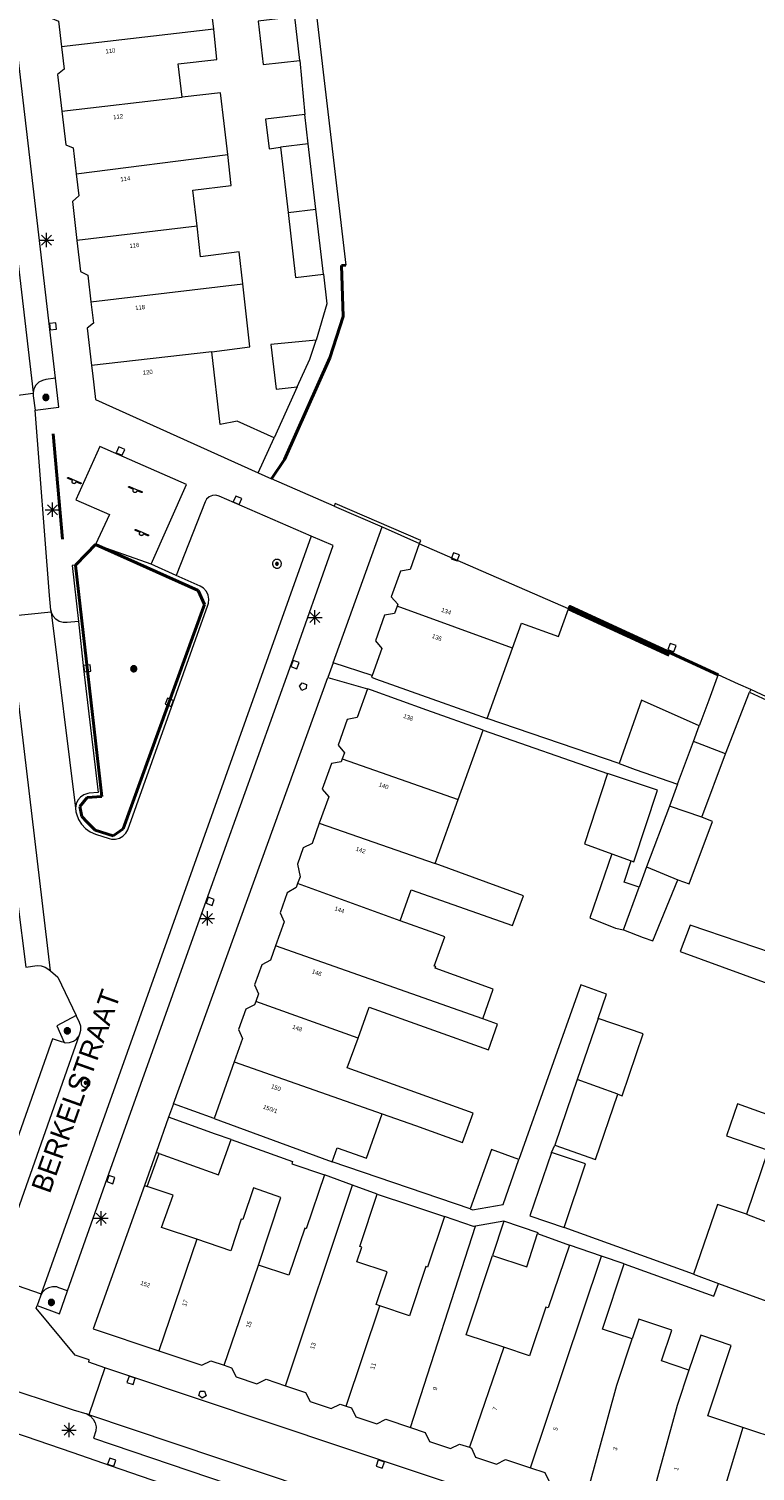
# Model space of a CAD drawing. Header units: metres. Extents: x 135779 to 137489, y 452643 to 455118.
# Tile 98 of 256: x 136299 to 136350, y 453247 to 453347. Entities that reach past the tile are written whole.
import ezdxf
from ezdxf.enums import TextEntityAlignment as Align

# ---------------------------------------------------------------- set-up
doc = ezdxf.new("R2010")
doc.units = ezdxf.units.M
doc.linetypes.add('DGN_Style_4', pattern=[89.853097, 44.898487, -22.449243, 0.056123, -22.449243])
for name, color, linetype, lineweight in [('KTop_NAR_Huisnummer tijdelijk (t)', 7, 'Continuous', 13), ('KTop_ORL_Weg_Straatnaam (t)', 7, 'Continuous', 13), ('KTop_OTD_Open verharding', 15, 'Continuous', 13), ('KTop_PAL_Lichtmast', 40, 'Continuous', 13), ('KTop_PND_Grondvlaksituatie van BAG-pand [tachy]', 1, 'Continuous', 13), ('KTop_PND_Pandscheiding', 40, 'Continuous', 13), ('KTop_PUT_Brandkraan of -put', 1, 'Continuous', 13), ('KTop_PUT_Inspectie- of rioolput', 15, 'Continuous', 13), ('KTop_PUT_Kolk', 15, 'Continuous', 13), ('KTop_SHD_Hek (l)', 15, 'DGN_Style_4', 40), ('KTop_SHD_Muur', 15, 'Continuous', 13), ('KTop_SHD_Muur (l)', 15, 'Continuous', 40), ('KTop_STM_Speelvoorziening', 40, 'Continuous', 13), ('KTop_VGO_Boom', 92, 'Continuous', 13), ('KTop_WGD_Parkeervlak', 251, 'Continuous', 13), ('KTop_WGD_Rijbaan_Lokale weg', 251, 'Continuous', 13), ('KTop_WGD_Rijbaan_Lokale weg_verkeersdrempel', 40, 'Continuous', 13), ('KTop_WGD_Voetpad', 251, 'Continuous', 13), ('KTop_WGD_Voetpad_achterpad', 251, 'Continuous', 13), ('KTop_WGD_Voetpad_bushalte', 251, 'Continuous', 13)]:
    doc.layers.add(name, color=color, linetype=linetype, lineweight=lineweight)
doc.styles.add('Style-ROVU', font='ROVU.shx')
doc.styles.add('Style-ROVUCURSIEF', font='ROVUCURSIEF.shx')

# ---------------------------------------------------------------- blocks, each defined once
blk = doc.blocks.new('PAL_Lichtmast')
at = {"layer": 'KTop_PAL_Lichtmast'}
for p, q in [((-0.35, -0.35), (0.35, 0.35)), ((0.35, -0.35), (-0.35, 0.35)), ((0, -0.5), (0, 0.5)), ((-0.5, 0), (0.5, 0))]:
    blk.add_line(p, q, dxfattribs=at)
blk = doc.blocks.new('PUT_Brandkraan_of_-put')
at = {"layer": 'KTop_PUT_Brandkraan of -put'}
for p, q in [((-0.25, 0.03), (0, 0.25)), ((-0.16, -0.25), (-0.25, 0.03)), ((0, 0.25), (0.25, 0.03)), ((0.25, 0.03), (0.16, -0.25)), ((0.16, -0.25), (-0.16, -0.25))]:
    blk.add_line(p, q, dxfattribs=at)
blk = doc.blocks.new('PUT_Inspectie-_of_rioolput')
at = {"layer": 'KTop_PUT_Inspectie- of rioolput', "flags": 128}
for points in [[(0.31, 0), (0.31, 0.03), (0.3, 0.06), (0.29, 0.1), (0.28, 0.13), (0.27, 0.15), (0.25, 0.18), (0.23, 0.21), (0.21, 0.23), (0.18, 0.25), (0.15, 0.27), (0.13, 0.28), (0.1, 0.29), (0.06, 0.3), (0.03, 0.31), (0, 0.31), (-0.03, 0.31), (-0.06, 0.3), (-0.1, 0.29), (-0.13, 0.28), (-0.16, 0.27), (-0.18, 0.25), (-0.21, 0.23), (-0.23, 0.21), (-0.25, 0.18), (-0.27, 0.15), (-0.28, 0.13), (-0.29, 0.1), (-0.3, 0.06), (-0.31, 0.03), (-0.31, 0), (-0.31, -0.03), (-0.3, -0.06), (-0.29, -0.1), (-0.28, -0.13), (-0.27, -0.16), (-0.25, -0.18), (-0.23, -0.21), (-0.21, -0.23), (-0.18, -0.25), (-0.15, -0.27), (-0.13, -0.28), (-0.1, -0.29), (-0.06, -0.3), (-0.03, -0.31), (0, -0.31), (0.03, -0.31), (0.06, -0.3), (0.1, -0.29), (0.13, -0.28), (0.15, -0.27), (0.18, -0.25), (0.21, -0.23), (0.23, -0.21), (0.25, -0.18), (0.27, -0.15), (0.28, -0.13), (0.29, -0.1), (0.3, -0.06), (0.31, -0.03), (0.31, 0)], [(0.1, 0), (0.09, 0.01), (0.09, 0.02), (0.09, 0.03), (0.09, 0.04), (0.08, 0.05), (0.08, 0.06), (0.07, 0.06), (0.06, 0.07), (0.06, 0.08), (0.05, 0.08), (0.04, 0.09), (0.03, 0.09), (0.02, 0.09), (0.01, 0.09), (0, 0.09), (-0.01, 0.09), (-0.02, 0.09), (-0.03, 0.09), (-0.04, 0.09), (-0.05, 0.08), (-0.06, 0.08), (-0.06, 0.07), (-0.07, 0.06), (-0.08, 0.06), (-0.08, 0.05), (-0.09, 0.04), (-0.09, 0.03), (-0.09, 0.02), (-0.09, 0.01), (-0.09, 0), (-0.09, -0.01), (-0.09, -0.02), (-0.09, -0.03), (-0.09, -0.04), (-0.08, -0.05), (-0.08, -0.06), (-0.07, -0.06), (-0.06, -0.07), (-0.06, -0.08), (-0.05, -0.08), (-0.04, -0.09), (-0.03, -0.09), (-0.02, -0.09), (-0.01, -0.09), (0, -0.09), (0.01, -0.09), (0.02, -0.09), (0.03, -0.09), (0.04, -0.09), (0.05, -0.08), (0.06, -0.08), (0.06, -0.07), (0.07, -0.06), (0.08, -0.06), (0.08, -0.05), (0.09, -0.04), (0.09, -0.03), (0.09, -0.02), (0.09, -0.01), (0.1, 0)], [(0.04, 0), (0.03, 0), (0.03, 0.01), (0.03, 0.01), (0.03, 0.01), (0.03, 0.02), (0.03, 0.02), (0.03, 0.02), (0.02, 0.03), (0.02, 0.03), (0.02, 0.03), (0.01, 0.03), (0.01, 0.03), (0.01, 0.03), (0, 0.03), (0, 0.03), (0, 0.03), (-0.01, 0.03), (-0.01, 0.03), (-0.01, 0.03), (-0.02, 0.03), (-0.02, 0.03), (-0.02, 0.03), (-0.03, 0.02), (-0.03, 0.02), (-0.03, 0.02), (-0.03, 0.01), (-0.03, 0.01), (-0.03, 0.01), (-0.03, 0), (-0.03, 0), (-0.03, 0), (-0.03, -0.01), (-0.03, -0.01), (-0.03, -0.01), (-0.03, -0.02), (-0.03, -0.02), (-0.03, -0.02), (-0.02, -0.03), (-0.02, -0.03), (-0.02, -0.03), (-0.01, -0.03), (-0.01, -0.03), (-0.01, -0.03), (0, -0.03), (0, -0.03), (0, -0.03), (0.01, -0.03), (0.01, -0.03), (0.01, -0.03), (0.02, -0.03), (0.02, -0.03), (0.02, -0.03), (0.03, -0.02), (0.03, -0.02), (0.03, -0.02), (0.03, -0.01), (0.03, -0.01), (0.03, -0.01), (0.03, 0), (0.04, 0)], [(0.01, 0.02), (0.01, 0.02), (0.01, 0.02), (0, 0.02), (0, 0.02), (0, 0.02), (0, 0.02), (-0.01, 0.02), (-0.01, 0.02), (-0.01, 0.02), (-0.01, 0.02), (-0.01, 0.02), (-0.02, 0.02), (-0.02, 0.01), (-0.02, 0.01), (-0.02, 0.01), (-0.02, 0.01), (-0.02, 0.01), (-0.02, 0), (-0.02, 0), (-0.02, 0), (-0.02, 0), (-0.02, -0.01), (-0.02, -0.01), (-0.02, -0.01), (-0.02, -0.01), (-0.02, -0.01), (-0.02, -0.02), (-0.01, -0.02), (-0.01, -0.02), (-0.01, -0.02), (-0.01, -0.02), (-0.01, -0.02), (0, -0.02), (0, -0.02), (0, -0.02), (0, -0.02), (0.01, -0.02), (0.01, -0.02), (0.01, -0.02), (0.01, -0.02), (0.01, -0.02), (0.02, -0.02), (0.02, -0.01), (0.02, -0.01), (0.02, -0.01), (0.02, -0.01), (0.02, -0.01), (0.02, 0), (0.02, 0), (0.02, 0), (0.02, 0), (0.02, 0.01), (0.02, 0.01), (0.02, 0.01), (0.02, 0.01), (0.02, 0.01), (0.02, 0.02), (0.01, 0.02), (0.01, 0.02), (0.01, 0.02)]]:
    blk.add_lwpolyline(points, dxfattribs=at)
blk = doc.blocks.new('PUT_Kolk')
at = {"layer": 'KTop_PUT_Kolk', "flags": 128}
blk.add_lwpolyline([(0.22, -0.23), (0.22, 0.22), (-0.23, 0.22), (-0.23, -0.23), (0.22, -0.23)], dxfattribs=at)
blk = doc.blocks.new('STM_Speelvoorziening')
at = {"layer": 'KTop_STM_Speelvoorziening'}
for p, q in [((-0.46, 0.22), (-0.45, 0.23)), ((-0.46, 0.21), (-0.46, 0.22)), ((-0.46, 0.22), (-0.46, 0.22)), ((-0.45, 0.2), (-0.46, 0.21)), ((-0.46, 0.21), (-0.46, 0.21)), ((-0.46, 0.21), (-0.46, 0.21)), ((-0.45, 0.23), (-0.45, 0.24)), ((-0.45, 0.24), (-0.45, 0.24)), ((-0.45, 0.24), (-0.44, 0.24)), ((-0.45, 0.23), (-0.45, 0.23)), ((-0.45, 0.23), (-0.45, 0.23)), ((-0.45, 0.19), (-0.45, 0.2)), ((-0.45, 0.2), (-0.45, 0.2)), ((-0.44, 0.18), (-0.45, 0.19)), ((-0.45, 0.19), (-0.45, 0.19)), ((-0.45, 0.19), (-0.45, 0.19)), ((-0.44, 0.24), (-0.44, 0.25)), ((-0.44, 0.25), (-0.44, 0.25)), ((-0.44, 0.25), (-0.43, 0.25)), ((-0.43, 0.18), (-0.44, 0.18)), ((-0.44, 0.18), (-0.44, 0.18)), ((-0.44, 0.18), (-0.44, 0.18)), ((-0.43, 0.25), (-0.43, 0.25)), ((-0.43, 0.25), (-0.42, 0.25)), ((-0.11, 0.04), (-0.43, 0.18)), ((-0.42, 0.25), (-0.42, 0.25)), ((-0.42, 0.25), (-0.42, 0.25)), ((-0.42, 0.25), (-0.41, 0.25)), ((-0.41, 0.25), (-0.41, 0.25)), ((-0.41, 0.25), (-0.4, 0.25)), ((-0.4, 0.25), (-0.4, 0.25)), ((-0.4, 0.25), (0.03, 0.07)), ((-0.14, 0.01), (-0.13, 0.02)), ((-0.14, -0.01), (-0.14, 0.01)), ((-0.13, 0.02), (-0.12, 0.03)), ((-0.12, 0.03), (-0.11, 0.04)), ((-0.11, 0.04), (-0.11, 0.04)), ((0.03, 0.07), (0.46, -0.11)), ((-0.15, -0.03), (-0.14, -0.02)), ((-0.15, -0.05), (-0.15, -0.03)), ((-0.15, -0.06), (-0.15, -0.05)), ((-0.14, -0.07), (-0.15, -0.06)), ((-0.14, -0.02), (-0.14, -0.01)), ((-0.14, -0.09), (-0.14, -0.07)), ((-0.14, -0.1), (-0.14, -0.09)), ((-0.13, -0.11), (-0.14, -0.1)), ((-0.12, -0.12), (-0.13, -0.11)), ((-0.11, -0.13), (-0.12, -0.12)), ((-0.1, -0.14), (-0.11, -0.13)), ((-0.09, -0.15), (-0.1, -0.14)), ((-0.08, -0.16), (-0.09, -0.15)), ((-0.07, -0.16), (-0.08, -0.16)), ((-0.06, -0.17), (-0.07, -0.16)), ((-0.04, -0.17), (-0.06, -0.17)), ((-0.03, -0.17), (-0.04, -0.17)), ((-0.02, -0.18), (-0.03, -0.17)), ((0, -0.17), (-0.02, -0.18)), ((0.01, -0.17), (0, -0.17)), ((0.02, -0.17), (0.01, -0.17)), ((0.03, -0.16), (0.02, -0.17)), ((0.05, -0.16), (0.03, -0.16)), ((0.06, -0.15), (0.05, -0.16)), ((0.07, -0.14), (0.06, -0.15)), ((0.08, -0.13), (0.07, -0.14)), ((0.09, -0.12), (0.08, -0.13)), ((0.1, -0.1), (0.09, -0.11)), ((0.09, -0.11), (0.09, -0.12)), ((0.11, -0.07), (0.1, -0.09)), ((0.1, -0.09), (0.1, -0.1)), ((0.43, -0.18), (0.11, -0.05)), ((0.11, -0.05), (0.11, -0.06)), ((0.11, -0.06), (0.11, -0.07)), ((0.44, -0.18), (0.43, -0.18)), ((0.45, -0.18), (0.44, -0.18)), ((0.44, -0.18), (0.44, -0.18)), ((0.46, -0.18), (0.45, -0.18)), ((0.45, -0.18), (0.45, -0.18)), ((0.46, -0.11), (0.47, -0.11)), ((0.47, -0.18), (0.46, -0.18)), ((0.46, -0.18), (0.46, -0.18)), ((0.46, -0.18), (0.46, -0.18)), ((0.47, -0.11), (0.47, -0.11)), ((0.47, -0.11), (0.47, -0.11)), ((0.47, -0.11), (0.48, -0.12)), ((0.48, -0.17), (0.47, -0.17)), ((0.47, -0.17), (0.47, -0.17)), ((0.47, -0.17), (0.47, -0.18)), ((0.48, -0.12), (0.48, -0.12)), ((0.48, -0.12), (0.48, -0.12)), ((0.48, -0.12), (0.48, -0.13)), ((0.48, -0.13), (0.48, -0.13)), ((0.48, -0.13), (0.49, -0.13)), ((0.49, -0.15), (0.48, -0.15)), ((0.48, -0.15), (0.48, -0.16)), ((0.48, -0.16), (0.48, -0.16)), ((0.48, -0.16), (0.48, -0.16)), ((0.48, -0.16), (0.48, -0.17)), ((0.49, -0.13), (0.49, -0.14)), ((0.49, -0.14), (0.49, -0.14)), ((0.49, -0.14), (0.49, -0.15)), ((0.49, -0.15), (0.49, -0.15))]:
    blk.add_line(p, q, dxfattribs=at)
blk = doc.blocks.new('VGO_Boom')
at = {"layer": 'KTop_VGO_Boom', "flags": 128}
for points in [[(0.21, 0), (0.21, 0.02), (0.21, 0.04), (0.2, 0.07), (0.2, 0.09), (0.19, 0.11), (0.17, 0.13), (0.16, 0.14), (0.14, 0.16), (0.13, 0.17), (0.11, 0.19), (0.09, 0.2), (0.07, 0.2), (0.04, 0.21), (0.02, 0.21), (0, 0.21), (-0.02, 0.21), (-0.05, 0.21), (-0.07, 0.2), (-0.09, 0.2), (-0.11, 0.19), (-0.13, 0.17), (-0.14, 0.16), (-0.16, 0.14), (-0.17, 0.13), (-0.19, 0.11), (-0.2, 0.09), (-0.2, 0.07), (-0.21, 0.04), (-0.21, 0.02), (-0.22, 0), (-0.21, -0.02), (-0.21, -0.05), (-0.2, -0.07), (-0.2, -0.09), (-0.19, -0.11), (-0.17, -0.13), (-0.16, -0.14), (-0.14, -0.16), (-0.13, -0.17), (-0.11, -0.19), (-0.09, -0.2), (-0.07, -0.2), (-0.05, -0.21), (-0.02, -0.21), (0, -0.22), (0.02, -0.21), (0.04, -0.21), (0.07, -0.2), (0.09, -0.2), (0.11, -0.19), (0.13, -0.17), (0.14, -0.16), (0.16, -0.14), (0.17, -0.13), (0.19, -0.11), (0.2, -0.09), (0.2, -0.07), (0.21, -0.05), (0.21, -0.02), (0.21, 0)], [(0.15, 0), (0.15, 0.02), (0.15, 0.03), (0.15, 0.05), (0.14, 0.06), (0.13, 0.08), (0.13, 0.09), (0.12, 0.1), (0.1, 0.12), (0.09, 0.13), (0.08, 0.13), (0.06, 0.14), (0.05, 0.15), (0.03, 0.15), (0.02, 0.15), (0, 0.15), (-0.02, 0.15), (-0.03, 0.15), (-0.05, 0.15), (-0.06, 0.14), (-0.08, 0.13), (-0.09, 0.13), (-0.1, 0.12), (-0.12, 0.1), (-0.13, 0.09), (-0.13, 0.08), (-0.14, 0.06), (-0.15, 0.05), (-0.15, 0.03), (-0.15, 0.02), (-0.16, 0), (-0.15, -0.02), (-0.15, -0.03), (-0.15, -0.05), (-0.14, -0.06), (-0.13, -0.08), (-0.13, -0.09), (-0.12, -0.1), (-0.1, -0.12), (-0.09, -0.13), (-0.08, -0.13), (-0.06, -0.14), (-0.05, -0.15), (-0.03, -0.15), (-0.02, -0.15), (0, -0.16), (0.02, -0.15), (0.03, -0.15), (0.05, -0.15), (0.06, -0.14), (0.08, -0.13), (0.09, -0.13), (0.1, -0.12), (0.12, -0.1), (0.13, -0.09), (0.13, -0.08), (0.14, -0.06), (0.15, -0.05), (0.15, -0.03), (0.15, -0.02), (0.15, 0)], [(0.1, 0), (0.09, 0.01), (0.09, 0.02), (0.09, 0.03), (0.09, 0.04), (0.08, 0.05), (0.08, 0.06), (0.07, 0.06), (0.06, 0.07), (0.06, 0.08), (0.05, 0.08), (0.04, 0.09), (0.03, 0.09), (0.02, 0.09), (0.01, 0.09), (0, 0.09), (-0.01, 0.09), (-0.02, 0.09), (-0.03, 0.09), (-0.04, 0.09), (-0.05, 0.08), (-0.06, 0.08), (-0.06, 0.07), (-0.07, 0.06), (-0.08, 0.06), (-0.08, 0.05), (-0.09, 0.04), (-0.09, 0.03), (-0.09, 0.02), (-0.09, 0.01), (-0.1, 0), (-0.09, -0.01), (-0.09, -0.02), (-0.09, -0.03), (-0.09, -0.04), (-0.08, -0.05), (-0.08, -0.06), (-0.07, -0.06), (-0.06, -0.07), (-0.06, -0.08), (-0.05, -0.08), (-0.04, -0.09), (-0.03, -0.09), (-0.02, -0.09), (-0.01, -0.09), (0, -0.1), (0.01, -0.09), (0.02, -0.09), (0.03, -0.09), (0.04, -0.09), (0.05, -0.08), (0.06, -0.08), (0.06, -0.07), (0.07, -0.06), (0.08, -0.06), (0.08, -0.05), (0.09, -0.04), (0.09, -0.03), (0.09, -0.02), (0.09, -0.01), (0.1, 0)], [(0.04, 0), (0.03, 0), (0.03, 0.01), (0.03, 0.01), (0.03, 0.01), (0.03, 0.02), (0.03, 0.02), (0.03, 0.02), (0.02, 0.03), (0.02, 0.03), (0.02, 0.03), (0.01, 0.03), (0.01, 0.03), (0.01, 0.03), (0, 0.03), (0, 0.03), (0, 0.03), (-0.01, 0.03), (-0.01, 0.03), (-0.01, 0.03), (-0.02, 0.03), (-0.02, 0.03), (-0.02, 0.03), (-0.03, 0.02), (-0.03, 0.02), (-0.03, 0.02), (-0.03, 0.01), (-0.03, 0.01), (-0.03, 0.01), (-0.04, 0), (-0.04, 0), (-0.04, 0), (-0.03, -0.01), (-0.03, -0.01), (-0.03, -0.01), (-0.03, -0.02), (-0.03, -0.02), (-0.03, -0.02), (-0.02, -0.03), (-0.02, -0.03), (-0.02, -0.03), (-0.01, -0.03), (-0.01, -0.03), (-0.01, -0.03), (0, -0.04), (0, -0.04), (0, -0.04), (0.01, -0.03), (0.01, -0.03), (0.01, -0.03), (0.02, -0.03), (0.02, -0.03), (0.02, -0.03), (0.03, -0.02), (0.03, -0.02), (0.03, -0.02), (0.03, -0.01), (0.03, -0.01), (0.03, -0.01), (0.03, 0), (0.04, 0)]]:
    blk.add_lwpolyline(points, dxfattribs=at)

msp = doc.modelspace()

# ---------------------------------------------------------------- linework, layer by layer
at = {"layer": 'KTop_OTD_Open verharding', "flags": 128}
msp.add_lwpolyline([(136307.64, 453310.05), (136303.76, 453311.42)], dxfattribs=at)
at = {"layer": 'KTop_PND_Grondvlaksituatie van BAG-pand [tachy]', "flags": 128}
for points in [[(136316.6, 453369.84), (136321.16, 453330.87)], [(136311.98, 453347.31), (136311.72, 453349.61), (136309, 453349.28), (136308.76, 453351.34)], [(136300.38, 453350.4), (136300.64, 453348.08), (136301.18, 453347.86), (136301.39, 453346.07)], [(136317.62, 453348.16), (136315.07, 453347.86), (136315.43, 453344.83), (136317.98, 453345.13)], [(136317.98, 453345.13), (136317.62, 453348.16)], [(136309.78, 453342.57), (136309.51, 453344.88), (136312.21, 453345.2), (136311.98, 453347.31)], [(136301.39, 453346.07), (136301.57, 453344.52), (136301.12, 453344.14), (136301.42, 453341.59)], [(136312.96, 453338.58), (136312.71, 453340.74), (136312.46, 453342.88), (136309.78, 453342.57)], [(136301.42, 453341.59), (136301.69, 453339.25), (136302.21, 453339.03), (136302.42, 453337.24)], [(136318.32, 453341.35), (136315.59, 453341.03), (136315.83, 453338.98), (136316.62, 453339.08)], [(136318.56, 453339.32), (136318.32, 453341.35)], [(136316.62, 453339.08), (136317.15, 453334.55)], [(136319.09, 453334.77), (136318.56, 453339.32)], [(136310.83, 453333.59), (136310.53, 453336.09), (136313.2, 453336.42), (136312.96, 453338.58)], [(136302.42, 453337.24), (136302.6, 453335.69), (136302.15, 453335.3), (136302.46, 453332.6)], [(136317.15, 453334.55), (136317.68, 453330.01), (136319.62, 453330.24)], [(136319.62, 453330.24), (136319.09, 453334.77)], [(136314, 453329.57), (136313.75, 453331.8), (136311.07, 453331.46), (136310.83, 453333.59)], [(136302.46, 453332.6), (136302.71, 453330.44), (136303.22, 453330.17), (136303.44, 453328.31)], [(136311.85, 453324.83), (136314.49, 453325.2), (136314, 453329.57)], [(136303.44, 453328.31), (136303.62, 453326.83), (136303.18, 453326.49), (136303.48, 453323.9)], [(136319.1, 453325.66), (136315.96, 453325.34), (136316.32, 453322.24), (136317.79, 453322.41)], [(136317.79, 453322.41), (136318.67, 453324.34), (136319.1, 453325.66)], [(136316.18, 453318.85), (136313.61, 453320.01), (136312.43, 453319.78), (136311.85, 453324.83)], [(136303.48, 453323.9), (136303.55, 453323.35), (136303.76, 453321.53), (136315.08, 453316.41)], [(136315.08, 453316.41), (136316.18, 453318.85)], [(136332.76, 453304.21), (136333.39, 453305.96), (136335.97, 453305.03), (136336.66, 453306.95), (136326.28, 453311.48), (136325.65, 453309.7), (136324.97, 453309.58), (136324.33, 453307.79), (136324.78, 453307.27), (136324.73, 453307.14)], [(136324.73, 453307.14), (136324.55, 453306.63), (136323.87, 453306.52), (136323.23, 453304.72), (136323.68, 453304.19), (136323, 453302.31)], [(136331.01, 453299.31), (136332.76, 453304.21)], [(136323, 453302.31), (136322.96, 453302.19), (136323.24, 453302.09), (136327.86, 453300.43), (136331.01, 453299.31)], [(136349.33, 453301.34), (136348.48, 453301.72), (136347.07, 453302.37), (136346.99, 453302.19), (136346.41, 453300.6), (136345.86, 453299.1), (136345.75, 453298.81)], [(136322.67, 453301.38), (136321.95, 453299.38), (136321.27, 453299.26), (136320.63, 453297.46), (136321.08, 453296.94), (136320.92, 453296.51)], [(136330.72, 453298.5), (136326.8, 453299.9), (136322.95, 453301.28), (136322.67, 453301.38)], [(136347.58, 453296.86), (136349.25, 453301.15)], [(136349.33, 453301.34), (136349.25, 453301.15)], [(136345.75, 453298.81), (136341.73, 453300.6), (136340.17, 453296.19)], [(136328.99, 453293.69), (136330.72, 453298.5)], [(136345.93, 453292.44), (136347.58, 453296.86)], [(136320.92, 453296.51), (136320.85, 453296.3), (136320.17, 453296.18), (136319.53, 453294.39), (136319.98, 453293.87), (136319.32, 453292.03)], [(136340.17, 453296.19), (136341.3, 453295.78), (136344.23, 453294.74)], [(136339.38, 453295.5), (136337.77, 453290.59), (136339.67, 453289.91)], [(136341.01, 453289.41), (136341.19, 453289.35), (136342.85, 453294.32), (136339.38, 453295.5)], [(136344.23, 453294.74), (136343.67, 453293.22)], [(136327.39, 453289.22), (136328.99, 453293.69)], [(136343.67, 453293.22), (136342.09, 453289)], [(136319.32, 453292.03), (136318.82, 453290.63), (136318.21, 453290.32), (136317.81, 453289.19), (136317.99, 453288.31), (136317.82, 453287.83)], [(136344.27, 453288.1), (136345.06, 453287.8), (136346.68, 453292.16), (136345.93, 453292.44)], [(136339.67, 453289.91), (136338.14, 453285.45), (136339.92, 453284.73), (136340.48, 453284.6)], [(136324.94, 453285.24), (136325.72, 453287.39), (136332.76, 453284.91), (136333.52, 453286.98), (136327.39, 453289.22)], [(136341.56, 453287.58), (136340.52, 453287.93), (136341.01, 453289.41)], [(136342.09, 453289), (136341.56, 453287.58)], [(136317.82, 453287.83), (136317.72, 453287.55), (136317.1, 453287.19), (136316.6, 453285.8), (136316.88, 453285.17), (136316.28, 453283.49)], [(136340.48, 453284.6), (136341.85, 453284.07), (136342.52, 453283.85), (136344.27, 453288.1)], [(136330.69, 453278.42), (136331.41, 453280.49), (136327.38, 453281.94), (136327.42, 453282.05), (136327.32, 453282.08), (136328.06, 453284.13), (136327.42, 453284.36), (136324.94, 453285.24)], [(136356.22, 453283.87), (136355.34, 453281.45), (136345.11, 453284.93), (136344.43, 453283.09), (136351.73, 453280.44)], [(136316.28, 453283.49), (136315.92, 453282.49), (136315.32, 453282.18), (136314.82, 453280.78), (136315.09, 453280.15), (136314.9, 453279.61)], [(136314.9, 453279.61), (136314.82, 453279.39), (136314.21, 453279.08), (136313.71, 453277.67), (136313.99, 453277.05), (136313.41, 453275.43)], [(136322.02, 453277.08), (136322.79, 453279.22), (136331.09, 453276.25), (136331.73, 453278.04), (136330.69, 453278.42)], [(136338.73, 453278.44), (136337.27, 453274.2)], [(136340.08, 453273.17), (136340.39, 453273.06), (136341.85, 453277.37), (136338.73, 453278.44)], [(136323.7, 453271.8), (136326.02, 453270.98), (136329.29, 453269.81), (136330.03, 453271.86), (136321.27, 453275), (136322.02, 453277.08)], [(136313.41, 453275.43), (136312.01, 453271.48)], [(136337.27, 453274.2), (136336.52, 453272.01), (136335.71, 453269.61)], [(136352.18, 453274.02), (136351.31, 453271.45), (136348.4, 453272.49), (136347.64, 453270.27), (136350.55, 453269.28)], [(136335.71, 453269.61), (136338.53, 453268.63), (136340.08, 453273.17)], [(136320.21, 453268.46), (136320.57, 453269.44), (136322.61, 453268.71), (136323.7, 453271.8)], [(136308.84, 453271.56), (136307.97, 453269.11)], [(136313.19, 453270.01), (136312.11, 453270.39), (136308.84, 453271.56)], [(136312.01, 453271.48), (136312.45, 453271.32), (136320.21, 453268.46)], [(136308.18, 453269.03), (136312.31, 453267.56), (136313.19, 453270.01)], [(136308.18, 453269.03), (136307.97, 453269.11)], [(136333.2, 453268.62), (136331.29, 453269.31), (136329.82, 453265.19)], [(136335.48, 453269.12), (136333.97, 453264.71), (136336.35, 453263.9)], [(136336.35, 453263.9), (136337.83, 453268.32), (136335.48, 453269.12)], [(136350.55, 453269.28), (136349.04, 453264.82)], [(136329.82, 453265.19), (136329.99, 453265.13), (136332.11, 453265.48), (136333.2, 453268.62)], [(136307.16, 453266.82), (136303.59, 453256.84), (136308.17, 453255.3)], [(136307.16, 453266.82), (136307.36, 453266.75)], [(136310.8, 453263.07), (136308.36, 453263.89), (136309.17, 453266.15), (136307.36, 453266.75)], [(136319.68, 453267.55), (136318.42, 453263.8), (136318.32, 453263.84), (136317.21, 453260.57), (136315.09, 453261.28)], [(136321.63, 453266.83), (136319.68, 453267.55)], [(136323.35, 453266.21), (136321.63, 453266.83)], [(136315.09, 453261.28), (136316.64, 453265.99), (136314.74, 453266.64), (136314.01, 453264.44), (136313.9, 453264.48), (136313.18, 453262.27), (136310.8, 453263.07)], [(136323.54, 453258.44), (136323.28, 453258.53), (136324.05, 453260.8), (136321.94, 453261.51), (136322.28, 453262.51), (136322.15, 453262.56), (136323.35, 453266.21)], [(136349.04, 453264.82), (136347.01, 453265.5), (136345.36, 453260.65)], [(136328.03, 453264.65), (136326.85, 453261.13), (136326.74, 453261.17), (136325.59, 453257.75), (136323.54, 453258.44)], [(136330.19, 453263.99), (136330.04, 453263.97), (136328.03, 453264.65)], [(136332.15, 453264.33), (136330.19, 453263.99)], [(136334.51, 453263.47), (136334.54, 453263.53), (136332.15, 453264.33)], [(136331.36, 453261.95), (136333.75, 453261.16), (136334.51, 453263.47)], [(136332.16, 453255.55), (136329.53, 453256.43), (136331.36, 453261.95)], [(136336.73, 453262.67), (136335.24, 453258.3), (136335.09, 453258.35), (136333.94, 453254.95), (136332.16, 453255.55)], [(136338.96, 453261.9), (136336.73, 453262.67)], [(136340.53, 453261.37), (136338.96, 453261.9)], [(136341.09, 453256.13), (136339.01, 453256.82), (136340.53, 453261.37)], [(136345.36, 453260.65), (136347.1, 453260)], [(136347.1, 453260), (136348.48, 453259.48), (136351.46, 453258.4)], [(136351.46, 453258.4), (136350.61, 453256.05), (136353.58, 453254.97), (136351.45, 453249.08), (136348.78, 453249.97)], [(136345.03, 453253.96), (136343.12, 453254.6), (136343.84, 453256.74), (136341.55, 453257.51), (136341.09, 453256.13)], [(136348.78, 453249.97), (136346.34, 453250.79), (136347.98, 453255.68), (136345.85, 453256.39), (136345.03, 453253.96)], [(136308.17, 453255.3), (136311.16, 453254.3), (136311.78, 453254.62), (136312.71, 453254.31)], [(136312.71, 453254.31), (136313.23, 453254.13), (136313.54, 453253.5), (136314.99, 453253.02), (136315.62, 453253.33), (136316.97, 453252.88)], [(136316.97, 453252.88), (136318.37, 453252.41), (136318.69, 453251.77), (136320.14, 453251.29), (136320.77, 453251.6), (136321.2, 453251.46)], [(136321.2, 453251.46), (136321.57, 453251.34), (136321.87, 453250.71), (136323.32, 453250.22), (136323.95, 453250.54), (136325.67, 453249.96)], [(136325.67, 453249.96), (136326.69, 453249.62), (136326.99, 453248.99), (136328.45, 453248.5), (136329.07, 453248.82), (136329.76, 453248.59)], [(136329.76, 453248.59), (136329.92, 453248.53), (136330.19, 453247.91), (136331.65, 453247.42), (136332.28, 453247.74), (136334.01, 453247.16)], [(136334.01, 453247.16), (136335.01, 453246.83), (136335.31, 453246.2), (136336.76, 453245.71), (136337.41, 453246.02), (136338.06, 453245.8)]]:
    msp.add_lwpolyline(points, dxfattribs=at)
at = {"layer": 'KTop_PND_Pandscheiding', "flags": 128}
for points in [[(136311.98, 453347.31), (136301.39, 453346.07)], [(136301.42, 453341.59), (136309.78, 453342.57)], [(136318.56, 453339.32), (136316.62, 453339.08)], [(136302.42, 453337.24), (136312.96, 453338.58)], [(136317.15, 453334.55), (136319.09, 453334.77)], [(136310.83, 453333.59), (136302.46, 453332.6)], [(136303.44, 453328.31), (136314, 453329.57)], [(136311.85, 453324.83), (136303.48, 453323.9)], [(136332.76, 453304.21), (136324.73, 453307.14)], [(136345.34, 453297.71), (136345.75, 453298.81)], [(136344.23, 453294.74), (136345.34, 453297.71)], [(136347.58, 453296.86), (136345.34, 453297.71)], [(136320.92, 453296.51), (136328.99, 453293.69)], [(136345.93, 453292.44), (136343.67, 453293.22)], [(136319.32, 453292.03), (136327.39, 453289.22)], [(136339.67, 453289.91), (136341.01, 453289.41)], [(136342.09, 453289), (136344.27, 453288.1)], [(136324.94, 453285.24), (136317.82, 453287.83)], [(136340.48, 453284.6), (136341.56, 453287.58)], [(136330.69, 453278.42), (136316.28, 453283.49)], [(136322.02, 453277.08), (136314.9, 453279.61)], [(136313.41, 453275.43), (136323.7, 453271.8)], [(136340.08, 453273.17), (136337.27, 453274.2)], [(136316.97, 453252.88), (136321.63, 453266.83)], [(136349.04, 453264.82), (136358.12, 453261.34)], [(136325.67, 453249.96), (136330.19, 453263.99)], [(136332.15, 453264.33), (136331.36, 453261.95)], [(136310.8, 453263.07), (136308.17, 453255.3)], [(136334.01, 453247.16), (136336.35, 453254.14), (136338.96, 453261.9)], [(136312.71, 453254.31), (136315.09, 453261.28)], [(136321.2, 453251.46), (136323.54, 453258.44)], [(136338.06, 453245.8), (136340.01, 453252.92), (136341.09, 453256.13)], [(136332.16, 453255.55), (136329.76, 453248.59)], [(136345.03, 453253.96), (136344.21, 453251.51), (136342.26, 453244.39)], [(136348.78, 453249.97), (136346.51, 453242.44)]]:
    msp.add_lwpolyline(points, dxfattribs=at)
at = {"layer": 'KTop_SHD_Hek (l)', "flags": 128}
for points in [[(136321.16, 453330.87), (136320.88, 453330.84), (136320.98, 453327.29), (136320.05, 453324.42), (136316.91, 453317.34), (136315.99, 453316)], [(136301.47, 453311.81), (136300.82, 453319.13)], [(136303.13, 453310.77), (136303.76, 453311.42)], [(136303.76, 453311.42), (136310.9, 453308.24)], [(136302.37, 453309.99), (136303.13, 453310.77)], [(136304.19, 453293.9), (136302.37, 453309.99)], [(136310.9, 453308.24), (136311.33, 453307.25), (136311.26, 453307.06)], [(136311.26, 453307.06), (136305.69, 453291.63), (136304.99, 453291.16), (136303.74, 453291.55), (136303.18, 453292.11)], [(136303.18, 453292.11), (136302.8, 453292.49), (136302.68, 453293.19), (136303.19, 453293.83), (136304.19, 453293.9)]]:
    msp.add_lwpolyline(points, dxfattribs=at)
at = {"layer": 'KTop_SHD_Muur', "flags": 128}
for points in [[(136323.7, 453312.65), (136326.3, 453311.51), (136326.38, 453311.7), (136320.43, 453314.29), (136320.35, 453314.11)], [(136320.35, 453314.11), (136323.7, 453312.65)], [(136349.25, 453301.15), (136350.76, 453300.46), (136355.39, 453298.91), (136355.42, 453299), (136355.46, 453299.1), (136350.83, 453300.64), (136349.33, 453301.34)], [(136307.97, 453269.11), (136307.16, 453266.82)], [(136307.36, 453266.75), (136308.18, 453269.03)]]:
    msp.add_lwpolyline(points, dxfattribs=at)
at = {"layer": 'KTop_SHD_Muur (l)', "flags": 128}
for points in [[(136347.07, 453302.37), (136336.75, 453307.12), (136336.66, 453306.95)], [(136336.66, 453306.95), (136343.65, 453303.72)]]:
    msp.add_lwpolyline(points, dxfattribs=at)
at = {"layer": 'KTop_WGD_Parkeervlak', "flags": 128}
for points in [[(136300.98, 453323), (136300.3, 453322.91), (136300.07, 453322.85), (136299.82, 453322.72), (136299.62, 453322.52), (136299.48, 453322.27), (136299.42, 453322)], [(136302.57, 453306.06), (136302.93, 453302.77), (136303.94, 453294.16), (136303.33, 453294.12), (136303.22, 453294.11), (136302.95, 453294.01), (136302.71, 453293.85), (136302.53, 453293.63), (136302.41, 453293.37), (136302.37, 453293.08)], [(136301.59, 453276.76), (136301.67, 453276.74), (136301.95, 453276.76), (136302.22, 453276.85), (136302.45, 453277.01), (136302.62, 453277.23), (136302.68, 453277.36)], [(136301.82, 453259.49), (136301.22, 453259.7), (136301.06, 453259.75), (136300.78, 453259.76), (136300.5, 453259.7), (136300.26, 453259.57), (136300.06, 453259.36), (136299.93, 453259.12)], [(136303.15, 453250.91), (136303.4, 453250.77), (136303.6, 453250.56), (136303.74, 453250.3), (136303.8, 453250.02), (136303.78, 453249.73), (136303.61, 453249.22), (136316.95, 453244.71), (136316.97, 453244.7)]]:
    msp.add_lwpolyline(points, dxfattribs=at)
at = {"layer": 'KTop_WGD_Rijbaan_Lokale weg', "flags": 128}
for points in [[(136295.98, 453351.56), (136299.42, 453322)], [(136295.91, 453321.49), (136299.42, 453321.96)], [(136299.42, 453322), (136299.42, 453321.96)], [(136318.76, 453312.01), (136312.35, 453314.79), (136312.12, 453314.86), (136311.89, 453314.84), (136311.67, 453314.75), (136311.49, 453314.59), (136311.38, 453314.39), (136309.38, 453309.27)], [(136318.76, 453312.01), (136299.98, 453259.28)], [(136302.37, 453293.08), (136302.4, 453292.83), (136302.43, 453292.68), (136302.57, 453292.3), (136302.78, 453291.96), (136303.06, 453291.67), (136303.38, 453291.43), (136303.75, 453291.27), (136304.72, 453290.96), (136304.87, 453290.92), (136305.15, 453290.91), (136305.43, 453290.98), (136305.67, 453291.12), (136305.87, 453291.33), (136306, 453291.58), (136311.57, 453307.2), (136311.61, 453307.34), (136311.64, 453307.62), (136311.59, 453307.9), (136311.47, 453308.16), (136311.27, 453308.38), (136311.03, 453308.53), (136309.38, 453309.27)], [(136300.68, 453306.71), (136297.72, 453306.43)], [(136300.62, 453281.75), (136297.72, 453306.43)], [(136300.68, 453306.71), (136302.37, 453293.08)], [(136300.62, 453281.75), (136301.14, 453281.32), (136302.42, 453278.64)], [(136302.68, 453277.36), (136302.75, 453277.63), (136302.74, 453277.91), (136302.64, 453278.17), (136302.42, 453278.64)], [(136296.68, 453260.41), (136302.68, 453277.36)], [(136296.68, 453260.41), (136299.98, 453259.28)], [(136304.41, 453254.13), (136303.3, 453250.86)], [(136351.15, 453238.53), (136350.02, 453238.89), (136347.96, 453239.55), (136341.31, 453241.75), (136305.87, 453253.64), (136304.41, 453254.13)], [(136342.51, 453237.68), (136303.3, 453250.86)]]:
    msp.add_lwpolyline(points, dxfattribs=at)
at = {"layer": 'KTop_WGD_Rijbaan_Lokale weg_verkeersdrempel', "flags": 128}
for points in [[(136299.42, 453321.96), (136299.42, 453321.78), (136299.56, 453320.79)], [(136300.66, 453306.85), (136300.57, 453307.88), (136299.56, 453320.79)], [(136300.66, 453306.85), (136300.68, 453306.71)], [(136299.93, 453259.12), (136299.7, 453258.46)], [(136299.98, 453259.28), (136299.93, 453259.12)], [(136304.41, 453254.13), (136303.29, 453254.51), (136303.32, 453254.67), (136302.35, 453255), (136299.64, 453258.28), (136299.7, 453258.46)], [(136293.68, 453254.04), (136296.6, 453253.06), (136302.2, 453251.2), (136303.15, 453250.91)], [(136303.3, 453250.86), (136303.15, 453250.91)]]:
    msp.add_lwpolyline(points, dxfattribs=at)
at = {"layer": 'KTop_WGD_Voetpad', "flags": 128}
for points in [[(136300.98, 453323), (136298.37, 453345.35), (136295.96, 453365.77), (136292.02, 453400), (136289.71, 453420.12), (136289.54, 453421.32), (136288.92, 453421.26), (136288.8, 453421.26), (136288.51, 453421.32), (136288.25, 453421.45), (136288.04, 453421.65), (136287.89, 453421.9), (136287.81, 453422.18)], [(136299.56, 453320.79), (136301.21, 453321), (136300.98, 453323)], [(136307.64, 453310.05), (136310.09, 453315.6), (136304.06, 453318.25), (136302.39, 453314.54), (136304.74, 453313.53), (136303.76, 453311.42)], [(136315.08, 453316.41), (136315.99, 453316)], [(136320.35, 453314.11), (136315.99, 453316)], [(136301.82, 453259.49), (136304.58, 453267.3), (136311.49, 453286.67), (136317.39, 453303.15), (136320.29, 453311.35), (136318.76, 453312.01)], [(136320.28, 453303.19), (136323.7, 453312.65)], [(136303.76, 453311.42), (136303.13, 453310.77), (136302.37, 453309.99), (136302.14, 453309.96), (136302.57, 453306.06)], [(136309.38, 453309.27), (136307.64, 453310.05)], [(136302.57, 453306.06), (136301.79, 453305.99), (136301.51, 453305.99), (136301.24, 453306.07), (136301, 453306.23), (136300.81, 453306.44), (136300.7, 453306.7), (136300.66, 453306.85)], [(136296.13, 453305.45), (136298.34, 453286.6), (136298.91, 453282.02), (136299.71, 453282.12), (136299.99, 453282.11), (136300.25, 453282.02), (136300.44, 453281.9), (136300.62, 453281.75)], [(136320.28, 453303.19), (136319.92, 453302.18)], [(136309.18, 453272.49), (136319.92, 453302.18)], [(136302.42, 453278.64), (136301.06, 453277.93), (136301.59, 453276.76)], [(136301.59, 453276.76), (136301.4, 453276.81), (136300.77, 453277.02), (136295.38, 453261.8)], [(136309.18, 453272.49), (136308.84, 453271.56)], [(136299.7, 453258.46), (136301.25, 453257.88), (136301.82, 453259.49)]]:
    msp.add_lwpolyline(points, dxfattribs=at)
at = {"layer": 'KTop_WGD_Voetpad_achterpad', "flags": 128}
for points in [[(136317.98, 453345.13), (136318.32, 453341.35)], [(136315.99, 453316), (136316.91, 453317.34), (136320.05, 453324.42), (136320.98, 453327.29), (136320.88, 453330.84), (136321.16, 453330.87)], [(136319.62, 453330.24), (136319.86, 453328.18), (136319.1, 453325.66)], [(136317.79, 453322.41), (136316.18, 453318.85)], [(136323, 453302.31), (136320.28, 453303.19)], [(136319.92, 453302.18), (136322.67, 453301.38)], [(136340.17, 453296.19), (136331.01, 453299.31)], [(136330.72, 453298.5), (136339.38, 453295.5)], [(136338.73, 453278.44), (136339.31, 453280.14), (136337.51, 453280.78), (136333.2, 453268.62)], [(136312.01, 453271.48), (136309.18, 453272.49)], [(136313.19, 453270.01), (136317.47, 453268.49), (136317.41, 453268.32), (136319.68, 453267.55)], [(136335.48, 453269.12), (136335.71, 453269.61)], [(136329.82, 453265.19), (136320.21, 453268.46)], [(136323.35, 453266.21), (136325.66, 453265.45), (136328.03, 453264.65)], [(136345.36, 453260.65), (136336.35, 453263.9)], [(136334.51, 453263.47), (136336.73, 453262.67)], [(136340.53, 453261.37), (136346.76, 453259.12), (136347.1, 453260)]]:
    msp.add_lwpolyline(points, dxfattribs=at)
at = {"layer": 'KTop_WGD_Voetpad_bushalte', "flags": 128}
msp.add_lwpolyline([(136316.54, 453243.28), (136316.4, 453243.32), (136304.81, 453247.31), (136302.2, 453248.21), (136295.55, 453250.47), (136292.84, 453251.4)], dxfattribs=at)

# ---------------------------------------------------------------- block references
at = {"layer": 'KTop_PAL_Lichtmast'}
for p in [(136300.36, 453332.62), (136300.77, 453313.85), (136319.02, 453306.36), (136311.54, 453285.4), (136304.15, 453264.53), (136301.92, 453249.79)]:
    msp.add_blockref('PAL_Lichtmast', p, dxfattribs=at)
at = {"layer": 'KTop_PUT_Brandkraan of -put'}
for p, rotation in [((136318.19, 453301.51), 160.3021395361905), ((136311.23, 453252.26), 251.4521279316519)]:
    msp.add_blockref('PUT_Brandkraan_of_-put', p, dxfattribs=dict(at, rotation=rotation))
at = {"layer": 'KTop_PUT_Inspectie- of rioolput'}
for p, rotation in [((136316.38, 453310.09), 340.3967836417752), ((136303.07, 453273.96), 160.487852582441)]:
    msp.add_blockref('PUT_Inspectie-_of_rioolput', p, dxfattribs=dict(at, rotation=rotation))
at = {"layer": 'KTop_PUT_Kolk'}
for p, rotation in [((136300.8, 453326.61), 186.6607478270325), ((136305.5, 453317.93), 246.2919138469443), ((136313.64, 453314.5), 246.5743155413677), ((136328.78, 453310.57), 160.1293086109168), ((136343.86, 453304.25), 250.3141187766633), ((136303.18, 453302.8), 186.6905309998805), ((136317.63, 453303.07), 160.5234245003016), ((136308.9, 453300.45), 340.3740650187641), ((136311.73, 453286.59), 160.302139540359), ((136304.82, 453267.22), 160.3667906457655), ((136306.23, 453253.26), 71.45212792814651), ((136304.89, 453247.55), 251.0047227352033), ((136323.56, 453247.43), 71.4521279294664)]:
    msp.add_blockref('PUT_Kolk', p, dxfattribs=dict(at, rotation=rotation))
at = {"layer": 'KTop_STM_Speelvoorziening'}
for p in [(136302.28, 453315.84), (136306.52, 453315.22), (136306.97, 453312.22)]:
    msp.add_blockref('STM_Speelvoorziening', p, dxfattribs=at)
at = {"layer": 'KTop_VGO_Boom'}
for p in [(136300.31, 453321.67), (136306.42, 453302.78), (136301.8, 453277.58), (136300.69, 453258.68)]:
    msp.add_blockref('VGO_Boom', p, dxfattribs=at)

# ---------------------------------------------------------------- texts
at = {"layer": 'KTop_NAR_Huisnummer tijdelijk (t)', "style": 'Style-ROVUCURSIEF'}
for s, rotation, p in [('110', 6.7, (136304.45, 453345.75)), ('112', 6.7, (136304.99, 453341.17)), ('114', 6.7, (136305.49, 453336.85)), ('116', 6.7, (136306.12, 453332.21)), ('118', 6.7, (136306.52, 453327.89)), ('120', 6.7, (136307.05, 453323.38)), ('134', 340.3, (136327.83, 453306.9)), ('136', 340.3, (136327.18, 453305.08)), ('138', 340.3, (136325.19, 453299.52)), ('140', 340.3, (136323.48, 453294.75)), ('142', 340.3, (136321.88, 453290.28)), ('144', 340.3, (136320.4, 453286.12)), ('146', 340.3, (136318.83, 453281.74)), ('148', 340.3, (136317.47, 453277.89)), ('150', 340.3, (136315.99, 453273.74)), ('150/1', 340.3, (136315.43, 453272.32)), ('152', 341.4, (136306.9, 453260.06)), ('17', 71.4, (136309.91, 453258.42)), ('15', 71.4, (136314.35, 453256.93)), ('13', 71.4, (136318.81, 453255.43)), ('11', 71.4, (136322.99, 453254.03)), ('9', 71.4, (136327.34, 453252.57)), ('7', 71.4, (136331.5, 453251.18)), ('5', 71.4, (136335.72, 453249.77)), ('3', 71.4, (136339.86, 453248.38)), ('1', 71.4, (136344.12, 453246.99))]:
    msp.add_text(s, height=0.3, rotation=rotation, dxfattribs=at).set_placement(p, align=Align.MIDDLE_LEFT)
at = {"layer": 'KTop_ORL_Weg_Straatnaam (t)', "style": 'Style-ROVU'}
msp.add_text('BERKELSTRAAT', height=1.4, rotation=70.4233, dxfattribs=at).set_placement((136300.58, 453266.19))

doc.saveas('drawing.dxf')
